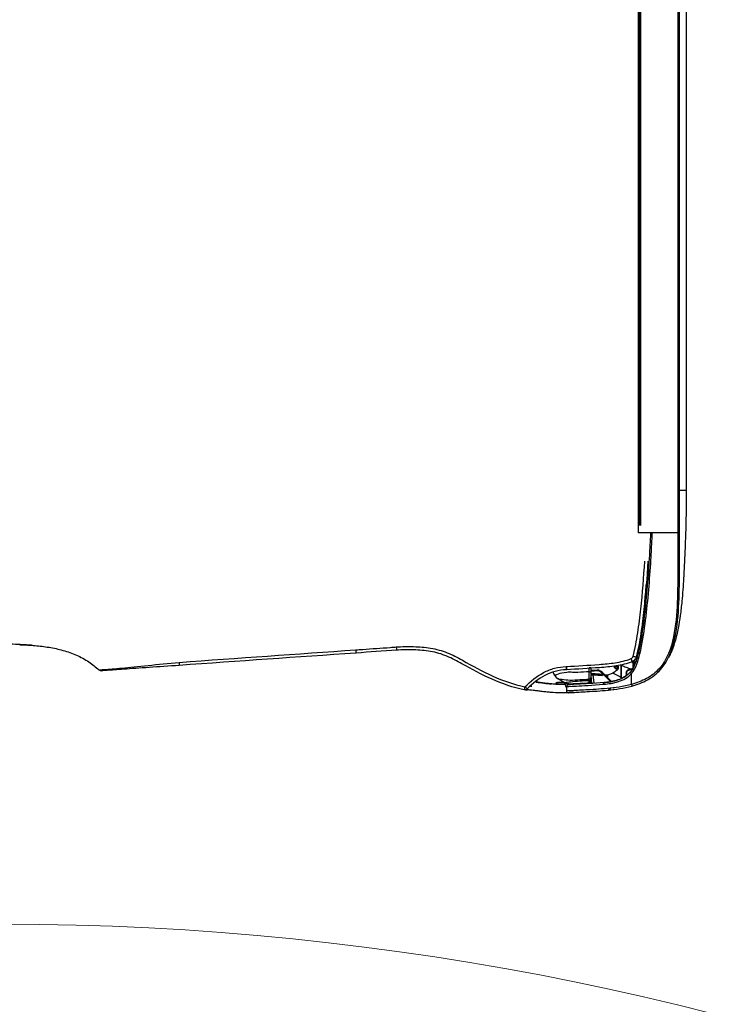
# Model space of a CAD drawing. Header units: millimetres. Extents: x 922208 to 1069538, y -182208 to -99877.
# Tile 36 of 256: x 971111 to 971312, y -171474 to -171188. Entities that reach past the tile are written whole.
import ezdxf

# ---------------------------------------------------------------- set-up
doc = ezdxf.new("R2010")
doc.units = ezdxf.units.MM
doc.header["$MEASUREMENT"] = 0
doc.linetypes.add('HIDDEN', pattern=[20, 10, -10])
doc.layers.add('IS_KLIM_urządzenia', color=3, linetype='Continuous')
for name, color, linetype, lineweight in [('IS_POWRÓT', 5, 'HIDDEN', 30), ('Nowe_220-A Ściany_Nr_pióra__3', 7, 'Continuous', 13), ('Nowe_220-A Ściany_Nr_pióra__7', 7, 'Continuous', 13)]:
    doc.layers.add(name, color=color, linetype=linetype, lineweight=lineweight)
doc.styles.add('STYL_AUTOMATYCZNY_1', font='arial.ttf')

# ---------------------------------------------------------------- blocks, each defined once
blk = doc.blocks.new('parter01')
at = {"layer": 'Nowe_220-A Ściany_Nr_pióra__3', "color": 7, "linetype": 'Continuous', "lineweight": 0}
blk.add_arc((971106.55073, -112589.85762), 824, 0, 90, dxfattribs=at)
at = {"layer": 'Nowe_220-A Ściany_Nr_pióra__7', "color": 7, "linetype": 'Continuous', "lineweight": 0, "insert": (971015.86973, -112117.44983), "char_height": 125, "attachment_point": 7, "style": 'STYL_AUTOMATYCZNY_1'}
blk.add_mtext('\\A1;{\\pql;\\pt0;\\fArial|b0|i0|c238|p0;\\W1.000000;80\\fArial|b0|i0|c238|p0;\\W1.000000;\\A1{\\H.66x;\\S^  ;}\\fArial|b0|i0|c238|p0;\\W1.000000;\\fArial|b0|i0|c238|p0;\\W1.000000;}', dxfattribs=at)
blk = doc.blocks.new('G$CFEA986A8')
at = {"layer": 'IS_KLIM_urządzenia', "linetype": 'Continuous'}
for p, q in [((960.8, 27.59), (960.8, 27.59)), ((960.8, 27.59), (960.8, 27.58)), ((960.8, 27.58), (960.8, 27.58)), ((962.82, 27.01), (965.29, 26.79)), ((965.33, 27.29), (963.06, 27.49)), ((965.34, 27.5), (963.25, 27.5)), ((963.62, 27.59), (963.77, 27.59)), ((963.77, 27.59), (963.62, 27.59)), ((963.62, 27.59), (963.62, 27.59)), ((963.62, 27.59), (963.62, 27.59)), ((963.78, 27.59), (963.64, 27.59)), ((963.65, 27.59), (963.64, 27.59)), ((963.64, 27.59), (963.65, 27.59)), ((964.65, 27.59), (963.77, 27.59)), ((964.65, 27.59), (963.78, 27.59)), ((963.81, 27.59), (964.11, 27.59)), ((964.11, 27.59), (963.81, 27.59)), ((964.65, 27.59), (963.82, 27.59)), ((963.82, 27.59), (963.82, 27.59)), ((963.96, 27.59), (964.65, 27.59)), ((963.96, 27.59), (963.96, 27.59)), ((964.65, 27.59), (963.96, 27.59)), ((963.96, 27.59), (964.65, 27.59)), ((963.96, 27.59), (963.96, 27.59)), ((964.65, 27.59), (963.96, 27.59)), ((964.64, 27.59), (964.65, 27.59)), ((965.15, 28.07), (964.65, 27.59)), ((964.65, 27.59), (965.09, 28)), ((965.09, 28), (964.65, 27.59)), ((965.08, 27.99), (964.65, 27.59)), ((964.66, 27.6), (964.65, 27.59)), ((964.65, 27.59), (964.66, 27.6)), ((964.65, 27.59), (964.65, 27.59)), ((964.65, 27.58), (964.65, 27.59)), ((964.65, 27.59), (964.65, 27.59)), ((964.65, 27.59), (964.65, 27.59)), ((964.65, 27.59), (964.65, 27.59)), ((964.65, 27.59), (964.65, 27.59)), ((964.65, 27.59), (964.65, 27.59)), ((964.65, 27.59), (964.65, 27.59)), ((964.65, 27.58), (964.65, 27.58)), ((965.08, 28), (964.75, 27.68)), ((964.76, 27.69), (965.08, 27.99)), ((965.13, 27.95), (965.13, 27.96)), ((965.13, 27.94), (965.13, 27.94)), ((965.13, 27.94), (965.13, 27.94)), ((962.04, 24.32), (962.13, 24.22)), ((962.13, 24.22), (964.85, 21.51)), ((962.13, 24.22), (962.49, 24.22)), ((962.49, 24.22), (962.22, 24.49)), ((964.88, 21.83), (962.49, 24.22)), ((962.49, 24.22), (962.63, 24.22)), ((46.52, 13.96), (921.55, 13.84)), ((48.58, 13.7), (919.48, 13.58)), ((919.48, 13.06), (48.58, 13.18)), ((921.53, 13.84), (921.53, 2.34)), ((58.73, 0), (909.33, -0.12)), ((58.74, 2.46), (909.33, 2.34)), ((909.33, 1.87), (58.74, 1.98))]:
    blk.add_line(p, q, dxfattribs=at)
for centre, radius, start, end in [((966.23, 46.82), 1, 314.7826, 11.7219), ((965.57, 23.69), 0.5, 174.3028, 174.8572)]:
    blk.add_arc(centre, radius, start, end, dxfattribs=at)
at = {"layer": 'IS_KLIM_urządzenia', "linetype": 'Continuous', "extrusion": (0, 0, -1)}
for centre, start, end in [((-966.24, 34.23), 2.819, 90), ((-967.54, 34.23), 90, 182.7932)]:
    blk.add_arc(centre, 0.5, start, end, dxfattribs=at)
at = {"layer": 'IS_KLIM_urządzenia', "linetype": 'Continuous'}
for centre, major_axis, ratio, start_param, end_param in [((954.69, 84.17), (-0.998, 0.07), 0.023762, 1.636562, 3.141593), ((966.23, 46.82), (-0.979, -0.203), 0.056856, 1.631801, 3.141593), ((966.23, 46.82), (-0.704, 0.71), 0.020204, 3.141593, 4.63148), ((960.36, 34.82), (0.999, -0.049), 0.051256, 4.768713, 6.283185), ((960.36, 34.78), (0.999, -0.047), 0.051373, 4.768607, 6.283185), ((960.8, 28.09), (0, 0.5), 0.002816, 3.141639, 4.764644), ((961.71, 25.79), (-0.25, 0.009), 0.004928, 4.721292, 6.283312), ((961.96, 28.09), (0, 0.5), 0.000868, 1.518284, 3.141546), ((963.62, 27.79), (0, -0.2), 0.000013, 0.000046, 1.220385), ((963.74, 28.09), (0, 0.5), 0.707175, 3.141658, 4.713759), ((964.1, 27.28), (-0.499, -0.033), 0.703948, 5.100293, 5.413725), ((964.11, 27.79), (0, 0.2), 0.000013, 3.141639, 4.361977), ((964.21, 28.09), (0, 0.5), 0.707187, 3.141658, 4.713902), ((962.22, 24.49), (0.177, 0.177), 0.009872, 1.573264, 3.141593), ((965.57, 23.69), (0.498, -0.05), 0.399009, 1.576336, 3.142289), ((965.57, 23.69), (0.498, -0.045), 0.399039, 1.572475, 3.141593), ((965.57, 23.75), (0.498, -0.042), 0.40242, 1.570829, 3.141593), ((960.03, 20.77), (-0.282, 0.413), 0.898755, 3.126761, 4.122323), ((960.3, 20.73), (0.367, 0.34), 0.8822, 4.14442, 5.443074), ((960.62, 20.38), (0.376, 0.33), 0.885836, 4.168001, 5.478744), ((966.78, 22.67), (-0.498, 0.048), 0.655613, 1.68664, 3.142509), ((962.34, 17.18), (0, 0.2), 0.576627, 0, 1.56207), ((957.43, 15.43), (0.263, -0.965), 0.021464, 0, 1.498233), ((958.09, 16.02), (0.925, -0.381), 0.043497, 4.774575, 6.283185), ((959.1, 15.2), (0.191, 0.059), 0.212832, 0.62596, 2.147611), ((959.27, 14.73), (-0.18, 0.087), 0.196125, 0, 1.166038), ((959.21, 15.5), (-0.19, -0.061), 0.210046, 3.10566, 3.756008), ((959.99, 15.18), (0, 0.2), 0.433029, 0, 1.56207), ((961.57, 16.6), (-0.192, 0.056), 0.184381, 0, 0.981312), ((962.44, 15.81), (0.326, -0.379), 0.006066, 3.141593, 4.776304), ((965.61, 15.81), (-0.482, 0.133), 0.040619, 1.62052, 3.141593), ((956.69, 13.39), (0.117, -0.486), 0.019962, 1.512141, 3.141593), ((960.96, 7.75), (-0.331, 0.375), 0.006851, 1.634627, 3.141593), ((921.53, 2.37), (0, 0.5), 0.000014, 1.623156, 3.109817)]:
    blk.add_ellipse(centre, major_axis=major_axis, ratio=ratio, start_param=start_param, end_param=end_param, dxfattribs=at)
at = {"layer": 'IS_KLIM_urządzenia', "linetype": 'Continuous', "extrusion": (0, 0, -1)}
for centre, major_axis, ratio, start_param, end_param in [((964.05, 27.59), (-0.725, 0), 0.000047, 1.659786, 2.553482), ((964.05, 27.59), (-0.725, 0), 0.000047, 3.72973, 4.623425), ((964.65, 28.09), (0.266, -0.423), 1, 5.550236, 6.844477)]:
    blk.add_ellipse(centre, major_axis=major_axis, ratio=ratio, start_param=start_param, end_param=end_param, dxfattribs=at)
at = {"layer": 'IS_KLIM_urządzenia', "linetype": 'Continuous'}
for points, knots in [([(954.28, 189.89), (954.28, 189.89), (954.28, 189.9), (954.27, 190.02), (954.23, 190.6), (954.14, 191.94), (954.03, 194.22), (953.91, 197.18), (953.82, 199.32), (953.78, 200.42)], [0, 0, 0, 0, 0.003556, 0.013419, 0.063305, 0.179289, 0.407722, 0.697868, 1, 1, 1, 1]), ([(954.08, 193.57), (954.09, 193.47), (954.15, 191.99), (954.3, 189.13), (954.78, 185.02), (955.5, 181.64), (956.33, 179), (957.09, 177.07), (958, 175.22), (959.36, 172.98), (960.56, 171.47), (961.41, 170.57)], [0, 0, 0, 0, 0.012305, 0.179842, 0.347379, 0.514916, 0.598685, 0.682453, 0.766222, 0.84999, 1, 1, 1, 1]), ([(961.41, 170.57), (961.41, 170.57), (961.37, 169.97), (961.19, 167.65), (961.06, 165.95), (960.67, 161.68), (960.4, 159.11), (959.8, 153.41), (959.5, 150.38), (959.21, 147.27)], [0, 0, 0, 0, 0.250123, 0.250123, 0.500082, 0.500082, 0.750041, 0.750041, 1, 1, 1, 1]), ([(960.1, 147.21), (960.31, 150.21), (960.51, 153.15), (960.9, 158.69), (961.08, 161.2), (961.37, 165.35), (961.48, 167), (961.64, 169.24), (961.68, 169.81), (961.68, 169.81)], [0, 0, 0, 0, 0.25, 0.25, 0.5, 0.5, 0.75, 0.75, 1, 1, 1, 1]), ([(959.21, 147.27), (959.32, 147.27), (959.43, 147.26), (959.63, 147.24), (959.72, 147.24), (959.88, 147.23), (959.95, 147.22), (960.04, 147.21), (960.07, 147.21), (960.09, 147.21), (960.1, 147.21), (960.1, 147.21)], [0, 0, 0, 0, 0.230435, 0.230435, 0.460869, 0.460869, 0.691304, 0.691304, 0.881057, 0.881057, 1, 1, 1, 1]), ([(959.21, 147.27), (959.21, 147.27), (959.21, 147.27), (959.21, 147.27), (959.21, 147.27), (959.21, 147.27)], [0, 0, 0, 0, 0.629495, 0.629495, 1, 1, 1, 1]), ([(955.58, 95.9), (955.58, 95.9), (955.58, 95.9), (955.53, 95.23), (955.49, 94.57), (955.25, 91.24), (955.06, 88.58), (954.84, 85.33), (954.79, 84.73), (954.75, 84.14)], [0, 0, 0, 0, 0.000005, 0.000005, 0.169628, 0.169628, 0.84812, 0.84812, 1, 1, 1, 1]), ([(954.75, 84.14), (954.63, 82.47), (954.61, 80.8), (954.69, 77.48), (954.82, 75.82), (955.37, 72.52), (955.81, 70.89), (957.03, 67.83), (957.82, 66.37), (960.23, 62.03), (961.84, 59.14), (964.54, 53.15), (965.62, 50.05), (966.3, 46.78)], [0, 0, 0, 0, 0.125, 0.125, 0.25, 0.25, 0.375, 0.375, 0.5, 0.5, 0.75, 0.75, 1, 1, 1, 1]), ([(967.2, 47.03), (965.86, 53.51), (962.85, 59.33), (958.84, 66.5), (958.05, 67.93), (956.79, 70.95), (956.34, 72.56), (955.76, 75.84), (955.63, 77.48), (955.55, 80.78), (955.57, 82.47), (955.68, 84.1)], [0, 0, 0, 0, 0.5, 0.5, 0.625, 0.625, 0.75, 0.75, 0.875, 0.875, 1, 1, 1, 1]), ([(966.3, 46.78), (964.67, 45.16), (963.24, 43.34), (961.67, 40.33), (961.23, 39.26), (960.62, 37.05), (960.47, 35.91), (960.41, 34.77)], [0, 0, 0, 0, 0.5, 0.5, 0.75, 0.75, 1, 1, 1, 1]), ([(961.36, 34.77), (961.41, 35.86), (961.55, 36.93), (962.13, 39.01), (962.55, 40.02), (964.04, 42.86), (965.39, 44.59), (966.93, 46.11)], [0, 0, 0, 0, 0.25, 0.25, 0.5, 0.5, 1, 1, 1, 1]), ([(967.94, 32.46), (967.98, 33.04), (968.04, 34.37), (968.09, 36.58), (968.01, 38.79), (967.83, 40.67), (967.66, 42.07), (967.47, 43.41), (967.32, 44.56), (967.24, 45.44), (967.23, 46.03), (967.25, 46.23), (967.27, 46.26)], [0, 0, 0, 0, 0.115267, 0.254457, 0.395518, 0.463491, 0.528201, 0.59274, 0.664878, 0.754718, 0.87115, 1, 1, 1, 1]), ([(967.3, 46.34), (967.3, 46.34), (967.31, 46.4), (967.29, 46.6), (967.29, 46.62), (967.29, 46.62)], [0, 0, 0, 0, 0.020014, 0.885037, 1, 1, 1, 1]), ([(965.56, 35.11), (965.56, 35.53), (965.57, 36.73), (965.52, 38.45), (965.36, 40.28), (965.19, 41.69), (965.03, 42.84), (964.95, 43.45), (964.92, 43.67)], [0, 0, 0, 0, 0.166496, 0.472954, 0.620259, 0.762905, 0.910022, 1, 1, 1, 1]), ([(961.96, 28.12), (962.02, 29.2), (962.07, 30.28), (962.16, 31.9), (962.19, 32.44), (962.06, 33.52), (962.05, 34.06), (962.26, 35.6), (962.42, 36.56), (962.87, 37.76), (963, 38.06), (963.01, 38.08)], [0, 0, 0, 0, 0.25, 0.25, 0.375, 0.375, 0.5, 0.5, 0.75, 0.75, 1, 1, 1, 1]), ([(964.07, 37.1), (963.98, 37.24), (963.79, 37.51), (963.45, 37.81), (963.16, 38.01), (963.04, 38.08), (963, 38.1)], [0, 0, 0, 0, 0.309065, 0.631823, 0.868077, 1, 1, 1, 1]), ([(964.07, 37.09), (963.98, 37.24), (963.78, 37.5), (963.44, 37.81), (963.16, 38), (963.05, 38.06), (963.01, 38.08)], [0, 0, 0, 0, 0.319138, 0.64537, 0.882709, 1, 1, 1, 1]), ([(965.05, 37.8), (965.06, 37.67), (965.08, 37.54), (965.1, 37.37), (965.1, 37.34), (965.1, 37.31)], [0, 0, 0, 0, 0.794972, 0.794972, 1, 1, 1, 1]), ([(960.41, 34.72), (960.26, 31.56), (960.06, 28.4), (959.71, 23.67), (959.56, 22.09), (959.07, 18.98), (958.75, 17.44), (958.13, 15.95)], [0, 0, 0, 0, 0.5, 0.5, 0.75, 0.75, 1, 1, 1, 1]), ([(959.02, 15.64), (959.64, 17.15), (959.98, 18.72), (960.49, 21.88), (960.64, 23.48), (961.01, 28.3), (961.2, 31.53), (961.35, 34.73)], [0, 0, 0, 0, 0.25, 0.25, 0.5, 0.5, 1, 1, 1, 1]), ([(960.41, 34.77), (960.41, 34.77), (960.41, 34.77), (960.41, 34.75), (960.41, 34.74), (960.41, 34.72)], [0, 0, 0, 0, 0.001414, 0.001414, 1, 1, 1, 1]), ([(961.35, 34.73), (961.35, 34.73), (961.35, 34.73), (961.35, 34.74), (961.36, 34.76), (961.36, 34.77)], [0, 0, 0, 0, 0.001471, 0.001471, 1, 1, 1, 1]), ([(964.04, 37.07), (964.04, 37.05), (964.05, 36.71), (964.19, 35.39), (964.31, 34.5), (964.4, 32.69), (964.28, 31.78), (964.18, 29.94), (964.14, 29.01), (964.09, 28.09)], [0, 0, 0, 0, 0.25, 0.25, 0.5, 0.5, 0.75, 0.75, 1, 1, 1, 1]), ([(964.56, 28.09), (964.61, 29), (964.65, 29.9), (964.75, 31.71), (964.82, 32.66), (965.03, 34.22), (965.11, 34.83), (965.16, 35.22), (965.17, 35.23), (965.17, 35.22), (965.17, 35.22), (965.17, 35.22)], [0, 0, 0, 0, 0.284008, 0.284008, 0.568016, 0.568016, 0.852024, 0.852024, 0.994028, 0.994028, 1, 1, 1, 1]), ([(965.46, 34.09), (965.46, 34.09), (965.46, 34.09), (965.46, 34.09), (965.46, 34.13), (965.46, 34.18), (965.46, 34.24), (965.45, 34.36), (965.43, 34.59), (965.34, 34.9), (965.23, 35.11), (965.15, 35.22)], [0, 0, 0, 0, 0.001602, 0.502486, 0.642444, 0.701637, 0.729046, 0.756167, 0.815817, 0.90057, 1, 1, 1, 1]), ([(965.16, 35.25), (965.59, 35.16), (966, 35.01), (966.42, 34.77), (966.45, 34.76), (966.47, 34.74)], [0, 0, 0, 0, 0.941622, 0.941622, 1, 1, 1, 1]), ([(965.16, 35.22), (965.2, 35.15), (965.31, 34.98), (965.39, 34.73), (965.43, 34.55), (965.44, 34.49)], [0, 0, 0, 0, 0.324072, 0.765618, 1, 1, 1, 1]), ([(965.46, 34.03), (965.46, 34.06), (965.46, 34.12), (965.46, 34.12), (965.46, 34.12), (965.46, 34.13), (965.46, 34.13), (965.46, 34.15), (965.46, 34.19), (965.46, 34.32), (965.43, 34.62), (965.36, 34.97), (965.2, 35.18), (965.16, 35.22)], [0, 0, 0, 0, 0.103876, 0.340883, 0.382554, 0.387142, 0.39037, 0.395164, 0.414092, 0.462737, 0.590801, 0.905937, 1, 1, 1, 1]), ([(966.24, 34.73), (966.24, 34.73), (966.19, 33.69), (965.98, 29.9), (965.85, 27.14), (965.59, 23.95)], [0, 0, 0, 0, 0.5, 0.5, 1, 1, 1, 1]), ([(965.63, 15.79), (966.27, 18.17), (966.59, 20.61), (967.02, 25.18), (967.13, 27.31), (967.34, 30.85), (967.42, 32.29), (967.52, 34.22), (967.54, 34.73), (967.54, 34.73)], [0, 0, 0, 0, 0.25, 0.25, 0.5, 0.5, 0.75, 0.75, 1, 1, 1, 1]), ([(965.08, 23.79), (965.34, 26.88), (965.47, 29.57), (965.69, 33.25), (965.74, 34.25), (965.74, 34.25)], [0, 0, 0, 0, 0.500106, 0.500106, 1, 1, 1, 1]), ([(965.46, 34.05), (965.46, 34.04), (965.46, 34.03), (965.45, 33.91), (965.44, 33.65), (965.38, 32.61), (965.33, 31.63), (965.24, 29.85), (965.2, 28.96), (965.15, 28.07)], [0, 0, 0, 0, 0.02439, 0.02439, 0.219512, 0.219512, 0.609756, 0.609756, 1, 1, 1, 1]), ([(968.04, 34.21), (968.04, 34.21), (968.01, 33.7), (967.91, 31.81), (967.82, 30.4), (967.61, 26.94), (967.5, 24.85), (967.06, 20.38), (966.74, 18), (966.09, 15.68)], [0, 0, 0, 0, 0.25, 0.25, 0.5, 0.5, 0.75, 0.75, 1, 1, 1, 1]), ([(967.95, 32.55), (967.95, 32.54), (967.95, 32.54), (967.95, 32.53), (967.95, 32.53), (967.95, 32.53), (967.95, 32.52), (967.95, 32.52)], [0, 0, 0, 0, 0.491862, 0.491862, 0.745898, 0.745898, 1, 1, 1, 1]), ([(961.96, 28.12), (961.63, 28.12), (961.3, 28.12), (960.91, 28.12), (960.86, 28.12), (960.81, 28.12)], [0, 0, 0, 0, 0.8646, 0.8646, 1, 1, 1, 1]), ([(961.46, 25.8), (961.45, 25.7), (961.46, 25.6), (961.49, 25.29), (961.56, 25.06), (961.74, 24.69), (961.85, 24.53), (962, 24.36), (962.02, 24.34), (962.04, 24.32)], [0, 0, 0, 0, 0.177731, 0.177731, 0.59018, 0.59018, 0.940555, 0.940555, 1, 1, 1, 1]), ([(961.52, 27.59), (961.52, 27.5), (961.51, 27.41), (961.49, 26.81), (961.47, 26.31), (961.46, 25.8)], [0, 0, 0, 0, 0.152905, 0.152905, 1, 1, 1, 1]), ([(961.63, 27.59), (961.65, 27.59), (961.67, 27.59), (961.77, 27.59), (961.86, 27.59), (962.03, 27.59), (962.11, 27.59), (962.18, 27.59), (962.19, 27.59), (962.2, 27.59)], [0, 0, 0, 0, 0.082278, 0.082278, 0.515336, 0.515336, 0.94848, 0.94848, 1, 1, 1, 1]), ([(961.7, 25.79), (961.71, 25.96), (961.72, 26.13), (961.74, 26.73), (961.75, 27.16), (961.77, 27.59)], [0, 0, 0, 0, 0.277754, 0.277754, 1, 1, 1, 1]), ([(962.22, 24.49), (962.08, 24.63), (961.96, 24.8), (961.79, 25.15), (961.74, 25.34), (961.71, 25.62), (961.7, 25.71), (961.7, 25.79)], [0, 0, 0, 0, 0.410681, 0.410681, 0.822529, 0.822529, 1, 1, 1, 1]), ([(964.09, 28.09), (963.86, 28.1), (963.57, 28.1), (962.96, 28.11), (962.63, 28.11), (962.19, 28.12), (962.07, 28.12), (961.96, 28.12)], [0, 0, 0, 0, 0.429825, 0.429825, 0.859756, 0.859756, 1, 1, 1, 1]), ([(961.96, 27.59), (962.06, 27.59), (962.15, 27.59), (962.52, 27.59), (962.8, 27.59), (963.31, 27.59), (963.54, 27.59), (963.74, 27.59)], [0, 0, 0, 0, 0.140214, 0.140214, 0.570124, 0.570124, 1, 1, 1, 1]), ([(962.2, 27.59), (962.36, 27.59), (962.53, 27.59), (963.01, 27.59), (963.32, 27.59), (963.62, 27.59)], [0, 0, 0, 0, 0.351844, 0.351844, 1, 1, 1, 1]), ([(962.41, 27.59), (962.46, 26.77), (962.51, 25.96), (962.59, 24.83), (962.61, 24.52), (962.63, 24.22)], [0, 0, 0, 0, 0.726529, 0.726529, 1, 1, 1, 1]), ([(962.85, 24.21), (962.84, 24.38), (962.82, 24.54), (962.77, 25.38), (962.73, 26.04), (962.67, 27), (962.65, 27.3), (962.63, 27.59)], [0, 0, 0, 0, 0.147619, 0.147619, 0.738093, 0.738093, 1, 1, 1, 1]), ([(963.06, 27.49), (963.03, 27.49), (962.99, 27.48), (962.93, 27.44), (962.9, 27.41), (962.86, 27.33), (962.84, 27.29), (962.82, 27.19), (962.81, 27.14), (962.81, 27.06), (962.81, 27.04), (962.82, 27.01)], [0, 0, 0, 0, 0.247479, 0.247479, 0.496795, 0.496795, 0.717384, 0.717384, 0.907765, 0.907765, 1, 1, 1, 1]), ([(963.62, 27.59), (963.63, 27.59), (963.63, 27.59), (963.63, 27.59), (963.64, 27.59), (963.67, 27.59), (963.7, 27.59), (963.73, 27.59), (963.74, 27.59), (963.75, 27.59)], [0, 0, 0, 0, 0.03684, 0.03684, 0.184198, 0.184198, 0.773632, 0.773632, 1, 1, 1, 1]), ([(963.62, 27.59), (963.64, 27.59), (963.66, 27.59), (963.7, 27.59), (963.73, 27.59), (963.76, 27.59), (963.77, 27.59), (963.78, 27.59)], [0, 0, 0, 0, 0.33263, 0.33263, 0.794188, 0.794188, 1, 1, 1, 1]), ([(963.62, 27.59), (963.63, 27.59), (963.63, 27.59), (963.64, 27.59), (963.64, 27.59), (963.67, 27.59), (963.7, 27.59), (963.76, 27.59), (963.79, 27.59), (963.82, 27.59)], [0, 0, 0, 0, 0.02531, 0.02531, 0.126549, 0.126549, 0.531507, 0.531507, 1, 1, 1, 1]), ([(963.78, 27.59), (963.77, 27.59), (963.76, 27.59), (963.72, 27.59), (963.68, 27.59), (963.65, 27.59)], [0, 0, 0, 0, 0.257776, 0.257776, 1, 1, 1, 1]), ([(963.65, 27.59), (963.66, 27.59), (963.67, 27.59), (963.72, 27.59), (963.75, 27.59), (963.78, 27.59)], [0, 0, 0, 0, 0.26079, 0.26079, 1, 1, 1, 1]), ([(964.21, 27.59), (964.25, 27.59), (964.29, 27.59), (964.43, 27.59), (964.51, 27.59), (964.62, 27.59), (964.65, 27.59), (964.65, 27.59)], [0, 0, 0, 0, 0.140473, 0.140473, 0.570712, 0.570712, 1, 1, 1, 1]), ([(964.21, 27.58), (964.25, 27.58), (964.28, 27.58), (964.42, 27.58), (964.51, 27.58), (964.62, 27.58), (964.65, 27.58), (964.65, 27.58)], [0, 0, 0, 0, 0.140333, 0.140333, 0.570144, 0.570144, 1, 1, 1, 1]), ([(965.15, 28.07), (965.15, 28.07), (965.11, 28.07), (964.96, 28.08), (964.85, 28.08), (964.67, 28.09), (964.62, 28.09), (964.56, 28.09)], [0, 0, 0, 0, 0.429933, 0.429933, 0.859697, 0.859697, 1, 1, 1, 1]), ([(964.84, 27.63), (964.84, 27.63), (964.83, 27.62), (964.81, 27.61), (964.8, 27.61), (964.76, 27.6), (964.72, 27.59), (964.67, 27.59), (964.66, 27.59), (964.65, 27.59)], [0, 0, 0, 0, 0.370218, 0.370218, 0.528672, 0.528672, 0.919032, 0.919032, 1, 1, 1, 1]), ([(962.11, 16.19), (963.2, 17.13), (963.9, 18.42), (964.76, 21.07), (964.95, 22.43), (965.07, 23.73)], [0, 0, 0, 0, 0.5, 0.5, 1, 1, 1, 1]), ([(965.59, 23.89), (965.46, 22.49), (965.26, 21.03), (964.35, 18.18), (963.6, 16.81), (962.45, 15.79)], [0, 0, 0, 0, 0.5, 0.5, 1, 1, 1, 1]), ([(962.63, 24.22), (962.65, 24.22), (962.68, 24.21), (962.74, 24.21), (962.76, 24.21), (962.8, 24.21), (962.82, 24.21), (962.84, 24.21), (962.84, 24.21), (962.85, 24.21)], [0, 0, 0, 0, 0.315815, 0.315815, 0.631664, 0.631664, 0.946964, 0.946964, 1, 1, 1, 1]), ([(962.77, 22.21), (962.82, 22.35), (962.87, 22.55), (962.93, 22.97), (962.95, 23.17), (962.97, 23.39)], [0, 0, 0, 0, 0.583115, 0.583115, 1, 1, 1, 1]), ([(962.85, 24.21), (962.86, 24.21), (962.88, 24.21), (962.93, 24.21), (962.96, 24.21), (963, 24.21)], [0, 0, 0, 0, 0.325415, 0.325415, 1, 1, 1, 1]), ([(965.07, 23.73), (965.07, 23.69), (965.06, 23.65), (965.05, 23.52), (965.04, 23.43), (965.02, 23.17), (965, 23.02), (964.95, 22.61), (964.91, 22.36), (964.82, 21.77), (964.76, 21.43), (964.53, 20.35), (964.32, 19.62), (963.81, 18.4), (963.54, 17.9), (963.22, 17.43)], [0, 0, 0, 0, 0.01825, 0.01825, 0.060304, 0.060304, 0.132525, 0.132525, 0.246095, 0.246095, 0.402611, 0.402611, 0.74532, 0.74532, 1, 1, 1, 1]), ([(960.77, 20.72), (960.77, 20.72), (960.76, 20.73), (960.71, 20.77), (960.67, 20.79), (960.58, 20.79), (960.53, 20.78), (960.49, 20.75)], [0, 0, 0, 0, 0.062565, 0.062565, 0.548357, 0.548357, 1, 1, 1, 1]), ([(961.01, 19.74), (961.09, 19.73), (961.31, 19.75), (961.54, 19.93), (961.64, 20.09), (961.66, 20.13)], [0, 0, 0, 0, 0.289751, 0.808576, 1, 1, 1, 1]), ([(961.09, 20.37), (961.18, 20.27), (961.28, 20.21), (961.49, 20.18), (961.61, 20.24), (961.71, 20.35)], [0, 0, 0, 0, 0.456839, 0.456839, 1, 1, 1, 1]), ([(962.31, 21.21), (962.46, 20.92), (962.62, 20.62), (963.03, 19.85), (963.28, 19.36), (963.53, 18.88)], [0, 0, 0, 0, 0.379029, 0.379029, 1, 1, 1, 1]), ([(966.78, 22.01), (966.78, 22.01), (966.84, 22), (966.95, 22.03), (967.07, 22.1), (967.16, 22.19), (967.21, 22.27), (967.24, 22.34), (967.25, 22.39), (967.26, 22.43), (967.26, 22.44), (967.26, 22.45), (967.26, 22.45), (967.26, 22.45), (967.26, 22.46), (967.26, 22.46), (967.26, 22.46)], [0, 0, 0, 0, 0.014957, 0.230647, 0.404323, 0.550842, 0.673461, 0.771778, 0.844068, 0.888574, 0.900891, 0.909159, 0.918712, 0.93551, 0.981208, 1, 1, 1, 1]), ([(967.28, 22.63), (967.28, 22.59), (967.27, 22.55), (967.27, 22.49), (967.26, 22.47), (967.26, 22.46), (967.26, 22.46), (967.26, 22.46)], [0, 0, 0, 0, 0.498718, 0.498718, 0.99668, 0.99668, 1, 1, 1, 1]), ([(967.26, 22.46), (967.26, 22.46), (967.26, 22.46), (967.26, 22.47), (967.27, 22.49), (967.27, 22.53), (967.27, 22.55), (967.27, 22.58)], [0, 0, 0, 0, 0.000031, 0.000031, 0.61098, 0.61098, 1, 1, 1, 1]), ([(963.92, 18.68), (963.54, 18.68), (963.16, 18.68), (962.34, 18.68), (961.91, 18.68), (961.21, 18.68), (960.95, 18.68), (960.49, 18.68), (960.29, 18.68), (960.1, 18.68)], [0, 0, 0, 0, 0.296997, 0.296997, 0.640532, 0.640532, 0.845161, 0.845161, 1, 1, 1, 1]), ([(960.1, 18.68), (960.27, 18.25), (960.44, 17.81), (960.79, 16.91), (960.98, 16.43), (961.16, 15.96)], [0, 0, 0, 0, 0.478968, 0.478968, 1, 1, 1, 1]), ([(960.12, 18.88), (960.23, 18.88), (960.34, 18.88), (960.88, 18.88), (961.32, 18.88), (961.94, 18.88), (962.11, 18.88), (962.86, 18.88), (963.43, 18.88), (964, 18.88)], [0, 0, 0, 0, 0.084494, 0.084494, 0.422472, 0.422472, 0.560579, 0.560579, 1, 1, 1, 1]), ([(960.15, 19.88), (960.2, 19.89), (960.24, 19.89), (960.42, 19.9), (960.55, 19.92), (960.67, 19.93)], [0, 0, 0, 0, 0.263267, 0.263267, 1, 1, 1, 1]), ([(961.01, 19.71), (960.99, 19.7), (960.97, 19.7), (960.86, 19.72), (960.76, 19.8), (960.67, 19.93)], [0, 0, 0, 0, 0.175003, 0.175003, 1, 1, 1, 1]), ([(961.38, 16.66), (961.41, 16.76), (961.46, 16.86), (961.57, 17.03), (961.64, 17.1), (961.8, 17.23), (961.89, 17.28), (962.1, 17.36), (962.22, 17.38), (962.34, 17.38)], [0, 0, 0, 0, 0.230955, 0.230955, 0.455697, 0.455697, 0.706422, 0.706422, 1, 1, 1, 1]), ([(962.23, 17.18), (962.13, 17.18), (962.04, 17.16), (961.87, 17.1), (961.79, 17.06), (961.67, 16.96), (961.61, 16.9), (961.52, 16.77), (961.48, 16.69), (961.46, 16.61)], [0, 0, 0, 0, 0.299295, 0.299295, 0.552236, 0.552236, 0.775182, 0.775182, 1, 1, 1, 1]), ([(963.03, 17.18), (962.84, 17.18), (962.66, 17.18), (962.39, 17.18), (962.31, 17.18), (962.23, 17.18)], [0, 0, 0, 0, 0.696556, 0.696556, 1, 1, 1, 1]), ([(962.34, 17.38), (962.45, 17.38), (962.56, 17.38), (962.84, 17.38), (963.01, 17.38), (963.18, 17.38)], [0, 0, 0, 0, 0.390013, 0.390013, 1, 1, 1, 1]), ([(957.47, 15.37), (955.22, 14.75), (952.93, 14.35), (948.34, 13.64), (946.03, 13.36), (939.09, 12.61), (934.45, 12.24), (929.8, 11.96)], [0, 0, 0, 0, 0.25, 0.25, 0.5, 0.5, 1, 1, 1, 1]), ([(929.86, 11.03), (934.54, 11.32), (939.21, 11.68), (946.19, 12.44), (948.51, 12.73), (953.12, 13.44), (955.43, 13.85), (957.69, 14.47)], [0, 0, 0, 0, 0.5, 0.5, 0.75, 0.75, 1, 1, 1, 1]), ([(958.13, 15.95), (958.09, 15.85), (958.03, 15.75), (957.88, 15.59), (957.79, 15.51), (957.62, 15.42), (957.55, 15.39), (957.47, 15.37)], [0, 0, 0, 0, 0.368676, 0.368676, 0.737518, 0.737518, 1, 1, 1, 1]), ([(957.69, 14.47), (957.85, 14.51), (958, 14.57), (958.33, 14.76), (958.51, 14.9), (958.81, 15.23), (958.93, 15.43), (959.02, 15.64)], [0, 0, 0, 0, 0.262451, 0.262451, 0.631307, 0.631307, 1, 1, 1, 1]), ([(959.09, 14.81), (959.03, 14.7), (958.97, 14.58), (958.89, 14.43), (958.88, 14.39), (958.86, 14.36)], [0, 0, 0, 0, 0.758703, 0.758703, 1, 1, 1, 1]), ([(959.09, 14.81), (959.14, 14.92), (959.2, 15.01), (959.36, 15.16), (959.45, 15.23), (959.64, 15.32), (959.75, 15.36), (959.91, 15.38), (959.95, 15.38), (959.99, 15.38)], [0, 0, 0, 0, 0.291856, 0.291856, 0.579131, 0.579131, 0.886367, 0.886367, 1, 1, 1, 1]), ([(959.9, 15.18), (959.87, 15.18), (959.84, 15.18), (959.71, 15.16), (959.63, 15.14), (959.47, 15.06), (959.4, 15.01), (959.28, 14.88), (959.22, 14.81), (959.18, 14.73)], [0, 0, 0, 0, 0.114875, 0.114875, 0.424433, 0.424433, 0.71152, 0.71152, 1, 1, 1, 1]), ([(959.99, 15.38), (960.11, 15.38), (960.23, 15.38), (960.55, 15.38), (960.74, 15.38), (960.94, 15.38)], [0, 0, 0, 0, 0.379834, 0.379834, 1, 1, 1, 1]), ([(960.98, 7.72), (962.17, 8.78), (963.14, 10.05), (964.66, 12.8), (965.21, 14.27), (965.63, 15.79)], [0, 0, 0, 0, 0.5, 0.5, 1, 1, 1, 1]), ([(966.09, 15.68), (965.66, 14.11), (965.09, 12.61), (963.52, 9.78), (962.52, 8.46), (961.29, 7.38)], [0, 0, 0, 0, 0.5, 0.5, 1, 1, 1, 1]), ([(965.63, 15.79), (964.68, 15.79), (963.74, 15.79), (962.68, 15.79), (962.57, 15.79), (962.45, 15.79)], [0, 0, 0, 0, 0.894615, 0.894615, 1, 1, 1, 1]), ([(921.68, 10.32), (923.14, 10.32), (924.6, 10.43), (927.53, 10.58), (928.99, 10.67), (933.37, 10.94), (936.29, 11.16), (942.12, 11.68), (945.03, 11.98), (950.83, 12.75), (953.72, 13.19), (956.57, 13.87)], [0, 0, 0, 0, 0.125, 0.125, 0.25, 0.25, 0.5, 0.5, 0.75, 0.75, 1, 1, 1, 1]), ([(956.7, 13.36), (953.84, 12.67), (950.94, 12.23), (945.12, 11.46), (942.19, 11.16), (936.34, 10.64), (933.41, 10.42), (929.01, 10.14), (927.55, 10.06), (924.61, 9.91), (923.15, 9.8), (921.68, 9.8)], [0, 0, 0, 0, 0.25, 0.25, 0.5, 0.5, 0.75, 0.75, 0.875, 0.875, 1, 1, 1, 1]), ([(941.83, 11.98), (941.83, 11.98), (940.36, 11.82), (937.4, 11.57), (936.9, 11.53), (936.37, 11.49)], [0, 0, 0, 0, 0.843393, 0.843393, 1, 1, 1, 1]), ([(946.91, 12.54), (947.25, 12.59), (947.6, 12.63), (948.23, 12.71), (948.52, 12.75), (949.02, 12.82), (949.22, 12.85), (949.52, 12.89), (949.61, 12.91), (949.66, 12.91), (949.67, 12.91), (949.67, 12.91)], [0, 0, 0, 0, 0.235675, 0.235675, 0.471347, 0.471347, 0.702455, 0.702455, 0.927895, 0.927895, 1, 1, 1, 1]), ([(921.53, 2.34), (928.28, 2.34), (935.04, 2.23), (945.16, 2.67), (948.53, 2.93), (955.11, 4.29), (958.41, 5.45), (960.98, 7.72)], [0, 0, 0, 0, 0.5, 0.5, 0.75, 0.75, 1, 1, 1, 1]), ([(961.29, 7.38), (958.75, 5.12), (955.39, 3.88), (948.76, 2.48), (945.36, 2.21), (935.15, 1.75), (928.34, 1.87), (921.53, 1.87)], [0, 0, 0, 0, 0.25, 0.25, 0.5, 0.5, 1, 1, 1, 1]), ([(909.33, -0.12), (912.02, -0.11), (916.93, -0.06), (923.67, 0.16), (929.46, 0.4), (934.16, 0.64), (938.14, 0.89), (941.72, 1.18), (945.46, 1.6), (949.41, 2.23), (953.39, 3.16), (956.26, 4.22), (957.73, 4.98), (957.91, 5.08)], [0, 0, 0, 0, 0.162416, 0.296482, 0.407414, 0.51304, 0.581672, 0.650774, 0.735588, 0.811186, 0.895706, 0.987614, 1, 1, 1, 1]), ([(921.53, 1.87), (921.2, 1.87), (920.86, 1.87), (919.2, 1.87), (917.86, 1.87), (914.13, 1.87), (911.73, 1.87), (909.33, 1.87)], [0, 0, 0, 0, 0.081967, 0.081967, 0.409835, 0.409835, 1, 1, 1, 1])]:
    blk.add_open_spline(points, degree=3, knots=knots, dxfattribs=at)
for points, degree in [([(954.08, 193.57), (954.08, 193.49), (954.09, 193.42), (954.09, 193.34)], 3), ([(957.65, 175.95), (957.61, 176.03), (957.57, 176.11), (957.53, 176.2)], 3), ([(961.41, 170.57), (961.6, 170.37), (961.7, 170.09), (961.68, 169.81)], 3), ([(959.21, 147.27), (958, 130.15), (956.79, 113.02), (955.58, 95.9)], 3), ([(956.51, 95.85), (957.7, 112.97), (958.9, 130.09), (960.1, 147.21)], 3), ([(955.58, 95.9), (956.08, 95.86), (956.51, 95.84), (956.51, 95.85)], 3), ([(955.68, 84.1), (955.96, 88.01), (956.23, 91.93), (956.51, 95.85)], 3), ([(966.94, 46.13), (967.09, 46.15), (967.24, 46.22), (967.29, 46.32)], 3), ([(967.29, 46.32), (967.31, 46.43), (967.3, 46.54), (967.28, 46.65)], 3), ([(967.29, 46.32), (967.29, 46.33), (967.3, 46.34), (967.3, 46.34)], 3), ([(964.94, 43.51), (965.19, 42.03), (965.36, 40.54), (965.46, 39.04)], 3), ([(966.26, 44.75), (966.23, 44.93), (966.2, 45.11), (966.17, 45.29)], 3), ([(963.02, 38.08), (962.56, 38.37), (962.05, 38.54)], 2), ([(963.01, 38.08), (962.7, 38.26), (962.38, 38.43), (962.05, 38.54)], 3), ([(963.01, 38.08), (963.43, 37.83), (963.78, 37.48), (964.04, 37.07)], 3), ([(965.07, 35.52), (965.08, 36.12), (965.09, 36.71), (965.1, 37.31)], 3), ([(965.48, 38.69), (965.55, 37.5), (965.57, 36.3), (965.55, 35.08)], 3), ([(965.18, 35.2), (964.59, 36.16), (964.01, 37.11)], 2), ([(965.76, 34.34), (965.65, 34.4), (965.55, 34.45), (965.44, 34.49)], 3), ([(966.24, 34.73), (966.67, 34.73), (967.1, 34.73), (967.54, 34.73)], 3), ([(967.95, 32.52), (967.94, 32.5), (967.94, 32.48), (967.94, 32.45)], 3), ([(960.8, 27.59), (961.08, 27.59), (961.36, 27.59), (961.63, 27.59)], 3), ([(960.8, 27.59), (961.19, 27.59), (961.58, 27.59), (961.96, 27.59)], 3), ([(960.8, 27.58), (961.04, 27.58), (961.28, 27.58), (961.52, 27.58)], 3), ([(960.8, 27.58), (961.04, 27.58), (961.28, 27.58), (961.52, 27.58)], 3), ([(961.46, 25.8), (961.45, 25.65), (961.45, 25.49), (961.44, 25.34)], 3), ([(961.44, 25.33), (961.45, 25.49), (961.45, 25.64), (961.46, 25.8)], 3), ([(962.82, 27.01), (962.88, 26.08), (962.94, 25.14), (963, 24.21)], 3), ([(963.12, 27.59), (963.12, 27.56), (963.12, 27.52), (963.12, 27.48)], 3), ([(963.61, 27.59), (963.61, 27.59), (963.62, 27.59), (963.62, 27.59)], 3), ([(963.61, 27.59), (963.62, 27.59), (963.62, 27.59), (963.62, 27.59)], 3), ([(963.62, 27.59), (964.65, 27.59)], 1), ([(963.62, 27.59), (963.62, 27.59), (963.62, 27.59), (963.62, 27.59)], 3), ([(963.62, 27.59), (963.62, 27.59), (963.62, 27.59), (963.62, 27.59)], 3), ([(963.62, 27.59), (963.62, 27.59), (963.62, 27.59), (963.62, 27.59)], 3), ([(964.65, 27.59), (963.72, 27.59)], 1), ([(963.74, 27.59), (963.9, 27.59), (964.05, 27.59), (964.21, 27.59)], 3), ([(963.75, 27.58), (964.65, 27.58)], 1), ([(963.82, 27.58), (963.95, 27.58), (964.08, 27.58), (964.21, 27.58)], 3), ([(964.07, 27.63), (964.08, 27.59), (964.07, 27.54), (964.07, 27.5)], 3), ([(964.56, 28.09), (964.41, 28.09), (964.25, 28.09), (964.09, 28.09)], 3), ([(964.84, 27.63), (964.84, 27.63), (964.84, 27.63)], 2), ([(961.44, 25.33), (961.44, 25.34), (961.44, 25.34), (961.44, 25.34)], 3), ([(961.44, 25.34), (961.44, 25.34), (961.44, 25.34), (961.44, 25.34)], 3), ([(961.53, 25.25), (961.5, 25.28), (961.47, 25.31), (961.44, 25.33)], 3), ([(964.99, 22.88), (965.02, 23.18), (965.05, 23.49), (965.08, 23.79)], 3), ([(965.08, 23.79), (965.07, 23.76), (965.07, 23.74)], 2), ([(965.59, 23.95), (965.59, 23.93), (965.59, 23.91), (965.59, 23.89)], 3), ([(960.36, 20.28), (960.28, 20.27), (960.21, 20.27), (960.13, 20.27)], 3), ([(960.67, 19.93), (960.57, 20.04), (960.47, 20.16), (960.36, 20.28)], 3), ([(960.77, 20.72), (960.88, 20.6), (960.99, 20.49), (961.09, 20.37)], 3), ([(961.71, 20.35), (962.17, 20.89), (962.5, 21.51), (962.77, 22.21)], 3), ([(963.68, 22.68), (963.41, 22.68), (963.15, 22.68), (962.88, 22.68)], 3), ([(962.91, 22.88), (963.1, 22.88), (963.29, 22.88), (963.48, 22.88)], 3), ([(967.08, 20.79), (967.09, 20.91), (967.11, 21.03), (967.12, 21.15)], 3), ([(960.32, 19.65), (961.01, 19.71)], 1), ([(956.57, 13.87), (958.54, 14.35), (960.56, 14.86), (962.11, 16.19)], 3), ([(962.45, 15.79), (960.85, 14.4), (958.75, 13.85), (956.7, 13.36)], 3), ([(957.22, 14.35), (957.26, 14.21), (957.31, 14.07), (957.35, 13.93)], 3), ([(958.86, 14.36), (958.94, 14.51), (959.01, 14.66), (959.09, 14.81)], 3), ([(958.99, 15.2), (958.96, 15.28), (958.94, 15.36), (958.91, 15.43)], 3), ([(959.13, 14.84), (959.07, 14.95), (959.03, 15.08), (958.99, 15.2)], 3), ([(959.14, 15.62), (959.18, 15.51), (959.21, 15.39), (959.25, 15.28)], 3), ([(959.25, 15.28), (959.29, 15.37), (959.32, 15.47), (959.36, 15.57)], 3), ([(959.25, 15.28), (959.26, 15.22), (959.28, 15.16), (959.3, 15.1)], 3), ([(959.47, 15.22), (959.43, 15.33), (959.39, 15.45), (959.36, 15.57)], 3), ([(960.55, 15.18), (960.34, 15.18), (960.12, 15.18), (959.9, 15.18)], 3), ([(960.96, 15.39), (961.12, 15.8), (961.26, 16.23), (961.38, 16.66)], 3), ([(961.46, 16.61), (961.35, 16.22), (961.22, 15.84), (961.09, 15.47)], 3), ([(951.29, 13.18), (951.31, 13.06), (951.34, 12.94), (951.37, 12.81)], 3), ([(955.23, 13.58), (955.2, 13.68), (955.18, 13.77), (955.15, 13.87)], 3), ([(955.37, 13.91), (955.39, 13.82), (955.42, 13.72), (955.44, 13.63)], 3), ([(955.66, 13.67), (955.63, 13.77), (955.61, 13.86), (955.58, 13.96)], 3), ([(955.71, 13.68), (955.63, 13.97)], 1), ([(961.43, 7.5), (961.59, 7.65), (961.75, 7.8), (961.9, 7.95)], 3), ([(909.33, 2.34), (909.33, 2.09), (909.33, 1.88), (909.33, 1.87)], 3), ([(909.33, 2.34), (913.4, 2.34), (917.46, 2.34), (921.53, 2.34)], 3), ([(909.33, -0.12), (909.33, -0.12), (909.33, 0.54), (909.33, 1.87)], 3)]:
    blk.add_open_spline(points, degree=degree, dxfattribs=at)

msp = doc.modelspace()

# ---------------------------------------------------------------- block references
at = {"layer": 'IS_POWRÓT', "color": 27, "linetype": 'ByBlock', "lineweight": 30}
msp.add_blockref('parter01', (0, -59685.16), dxfattribs=at)

# ---------------------------------------------------------------- next in the draw order: block references
at = {"layer": 'IS_KLIM_urządzenia', "xscale": -1, "rotation": 90}
msp.add_blockref('G$CFEA986A8', (971304.99, -170415.72), dxfattribs=at)

doc.saveas('drawing.dxf')
